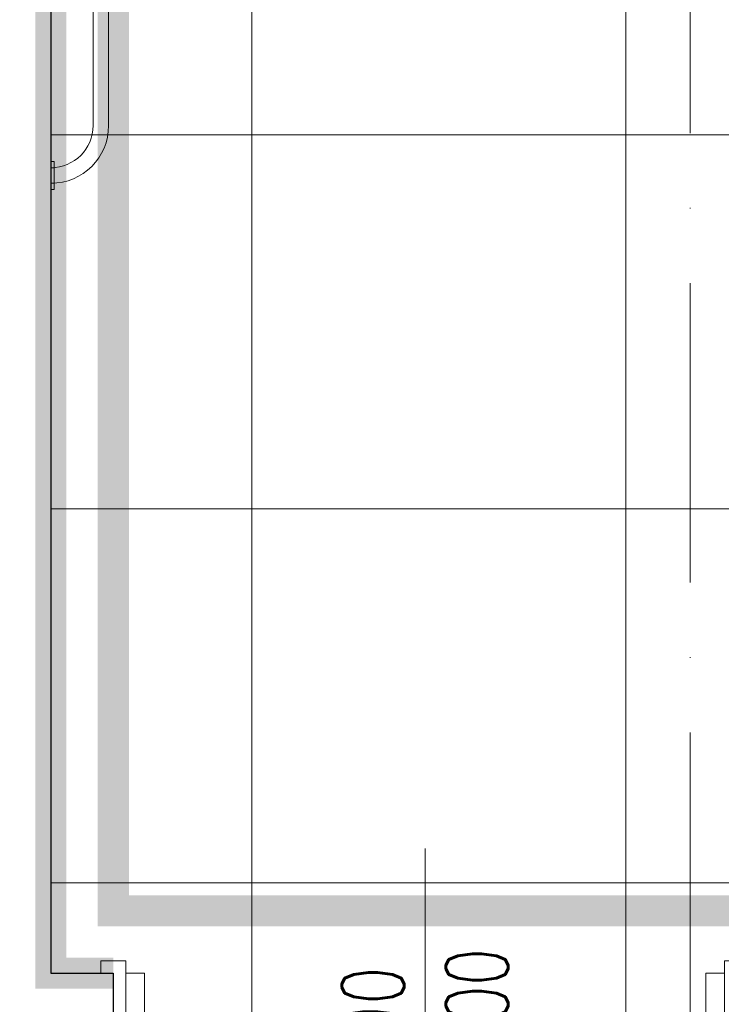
# Model space of a CAD drawing. Header units: millimetres. Extents: x -2074 to 12588, y -3630 to 101167.
# Tile 52 of 256: x 2822 to 2935, y -1483 to -1325. Entities that reach past the tile are written whole.
import ezdxf

# ---------------------------------------------------------------- set-up
doc = ezdxf.new("R2010")
doc.units = ezdxf.units.MM
for name, pattern in [('ACAD_ISO10W100', [18, 12, -3, 0, -3]), ('CONTINOUS', [0]), ('DASHED', [19.05, 12.7, -6.35])]:
    doc.linetypes.add(name, pattern=pattern)
for name, color, linetype, lineweight in [('SelinAr_BUD_drzwi okna', 7, 'Continuous', 18), ('SelinAr_BUD_drzwi okna znaczniki', 7, 'Continuous', 18), ('SelinAr_BUD_osie', 8, 'ACAD_ISO10W100', 18), ('SelinAr_BUD_posadzka', 7, 'Continuous', 20), ('SelinAr_BUD_posadzka cokoły', 5, 'Continuous', 18), ('SelinAr_BUD_posadzka okładziny ścienne', 5, 'Continuous', 20), ('SelinAr_BUD_ściany', 7, 'Continuous', 25), ('SelinAr_WYP_meble', 8, 'Continuous', 18)]:
    doc.layers.add(name, color=color, linetype=linetype, lineweight=lineweight)
doc.styles.add('JACEK_07', font='SIMPLEX.SHX', dxfattribs={"width": 0.7})
doc.linetypes.add('_EL_VEDENI_NN_NADZ', pattern='A,0.39,-0.59,[109,cadkon.shx,S=0.2,R=0,X=0,Y=0],-1.97,0.39,-0.39', length=3.73)

# ---------------------------------------------------------------- blocks, each defined once
blk = doc.blocks.new('*U391')
at = {"ltscale": 4}
blk.add_line((0, 50), (0, -1730), dxfattribs=at)
blk = doc.blocks.new('*U319')
for points in [[(-2, 5), (0, 5), (0, -5), (-2, -5), (-2, -7), (2, -7), (2, -5), (2, 7), (-2, 7), (-2, 5)], [(102, 5), (100, 5), (100, -5), (102, -5), (102, -7), (98, -7), (98, -5), (98, 7), (102, 7), (102, 5)], [(2, -5), (5, -5), (5, 5), (2, 5)], [(98, -5), (95, -5), (95, 5), (98, 5)]]:
    blk.add_lwpolyline(points)
blk.add_lwpolyline([(96, -7), (96, -10), (94, -10), (94, -100), (96, -100), (96, -103), (98, -103), (98, -7)], close=True)
at = {"linetype": 'DASHED'}
blk.add_arc((98, -7), 96, 180, 270, dxfattribs=at)
at = {"layer": 'SelinAr_BUD_drzwi okna znaczniki'}
blk.add_lwpolyline([(50, 25), (50, -25)], dxfattribs=at)
at = {"layer": 'SelinAr_BUD_drzwi okna znaczniki', "insert": (50, 0), "char_height": 10, "width": 10, "attachment_point": 5, "rotation": 90, "style": 'JACEK_07'}
blk.add_mtext('90\\P200', dxfattribs=at)
blk = doc.blocks.new('Poręcz NPS_ścienna')
at = {"linetype": 'Continuous', "lineweight": 20}
for p, q in [((0, 2.25), (0, -2.25)), ((0.5, 2.25), (0, 2.25)), ((0.5, -2.25), (0.5, 2.25)), ((0.5, 1.25), (0, 1.25)), ((0.5, -1.25), (0, -1.25)), ((0, -2.25), (0.5, -2.25)), ((6.75, -8), (6.75, -42)), ((9.25, -8), (9.25, -42)), ((0, -47.75), (0, -52.25)), ((0.5, -47.75), (0, -47.75)), ((0.5, -48.75), (0, -48.75)), ((0.5, -52.25), (0.5, -47.75)), ((0.5, -51.25), (0, -51.25)), ((0, -52.25), (0.5, -52.25))]:
    blk.add_line(p, q, dxfattribs=at)
for centre, radius, start, end in [((0, -8), 9.25, 0, 90), ((0, -8), 6.75, 0, 90), ((0, -42), 6.75, 270, 0), ((0, -42), 9.25, 270, 0)]:
    blk.add_arc(centre, radius, start, end, dxfattribs=at)
blk = doc.blocks.new('ewerwerwerwe')
at = {"layer": 'SelinAr_BUD_ściany'}
blk.add_lwpolyline([(2827.16, 1750.24), (2827.16, 1522.24), (2837.16, 1522.24), (2837.16, 1512.24), (2807.16, 1512.24), (2807.16, 1452.24), (2797.16, 1452.24), (2797.16, 1509.74), (2567.16, 1509.74), (2567.16, 1357.24), (2797.16, 1357.24), (2797.16, 1362.24), (2807.16, 1362.24), (2807.16, 1357.24), (2868.36, 1357.24), (2868.36, 1344.74)], dxfattribs=at)
at = {"layer": 'SelinAr_BUD_drzwi okna', "linetype": 'Continuous', "lineweight": 18}
blk.add_blockref('*U319', (2837.16, 1517.24), dxfattribs=at)
at = {"layer": 'SelinAr_BUD_osie'}
blk.add_blockref('*U391', (2929.66, 2159.74), dxfattribs=at)
at = {"layer": 'SelinAr_WYP_meble', "color": 102, "linetype": 'Continuous', "lineweight": 20, "xscale": -1, "rotation": 180}
blk.add_blockref('Poręcz NPS_ścienna', (2827.16, 1650.24), dxfattribs=at)

msp = doc.modelspace()

# ---------------------------------------------------------------- block references
msp.add_blockref('ewerwerwerwe', (0, -3000))

# ---------------------------------------------------------------- next in the draw order: linework, layer by layer
at = {"layer": 'SelinAr_BUD_posadzka'}
for points in [[(2827.157, -1249.759), (2827.157, -1477.759), (2837.157, -1477.759), (2837.157, -1487.759), (2807.157, -1487.759), (2807.157, -1547.759), (2797.157, -1547.759), (2797.157, -1490.259), (2567.157, -1490.259), (2567.157, -1642.759), (2797.157, -1642.759), (2797.157, -1637.759), (2807.157, -1637.759), (2807.157, -1642.759), (2868.357, -1642.759), (2868.357, -1655.259)], [(2859.354, -1642.759), (2859.354, -1249.759)], [(2919.354, -2462.259), (2919.354, -1249.759)], [(3039.655, -1343.259), (2827.157, -1343.259)], [(3039.655, -1403.259), (2827.157, -1403.259)], [(3039.655, -1463.259), (2827.157, -1463.259)]]:
    msp.add_lwpolyline(points, dxfattribs=at)
at = {"layer": 'SelinAr_BUD_posadzka cokoły', "linetype": '_EL_VEDENI_NN_NADZ', "ltscale": 3, "const_width": 5}
msp.add_lwpolyline([(2937.157, -1477.759), (3039.655, -1477.758), (3039.655, -1249.759), (2827.157, -1249.759), (2827.157, -1477.759), (2837.157, -1477.759)], dxfattribs=at)
at = {"layer": 'SelinAr_BUD_posadzka okładziny ścienne', "color": 30, "linetype": 'CONTINOUS', "ltscale": 0.2, "const_width": 5}
msp.add_lwpolyline([(2837.157, -1467.759), (3029.655, -1467.758), (3029.655, -1259.759), (2837.157, -1259.759)], close=True, dxfattribs=at)

doc.saveas('drawing.dxf')
